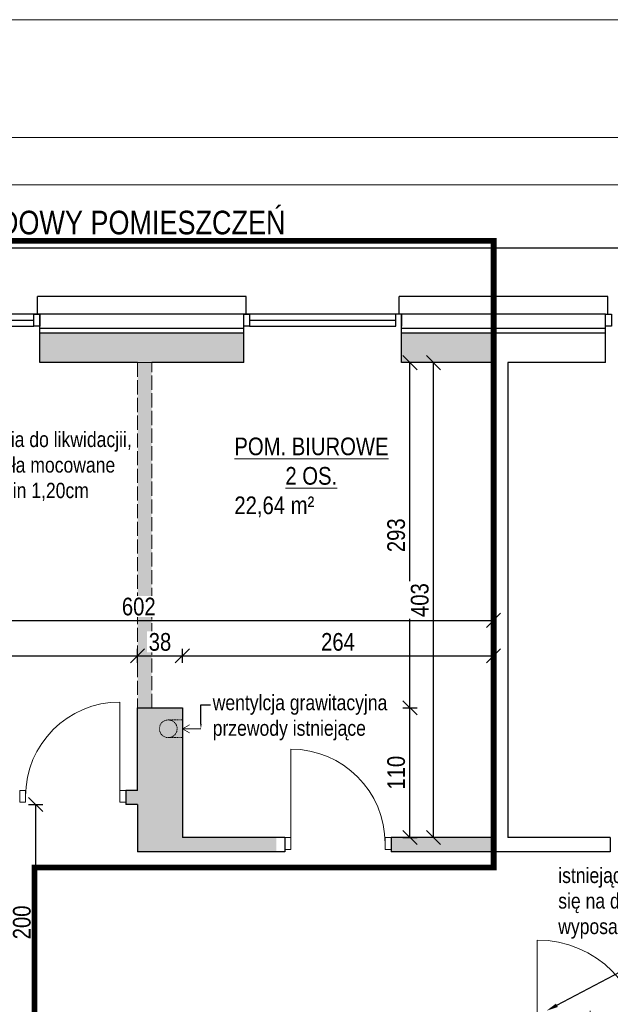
# Model space of a CAD drawing. Header units: millimetres. Extents: x 31175 to 52214, y -18116 to -5516.
# Tile 72 of 155: x 31803 to 32304, y -6351 to -5516. Entities that reach past the tile are written whole.
import ezdxf
from ezdxf import colors
from ezdxf.entities.mleader import LeaderData, LeaderLine
from ezdxf.math import Vec2, Vec3

# ---------------------------------------------------------------- set-up
doc = ezdxf.new("R2010")
doc.units = ezdxf.units.MM
for name, pattern in [('3', [1, 0.5, -0.5]), ('ACAD_ISO02W100', [15, 12, -3]), ('ACAD_ISO03W100', [30, 12, -18])]:
    doc.linetypes.add(name, pattern=pattern)
doc.layers.get('Defpoints').update_dxf_attribs({"color": 6})
for name, color, linetype, lineweight in [('A-opis', 130, 'Continuous', 9), ('A-wymiar', 177, 'Continuous', 0), ('A_DRZWI-OKNA', 4, 'Continuous', 13), ('A_SCIANA_ISTN', 253, 'Continuous', 25)]:
    doc.layers.add(name, color=color, linetype=linetype, lineweight=lineweight)
for name, color, linetype, lineweight, true_color in [('A_SCIANA DO WYBURZENIA', 7, 'ACAD_ISO02W100', 18, 0xf7833b), ('r-ramka', 7, 'Continuous', 0, 0x727169), ('S_KRESKOWANIE_SC_ISTN', 7, 'Continuous', 0, 0x878787)]:
    doc.layers.add(name, color=color, linetype=linetype, lineweight=lineweight, true_color=true_color)
doc.styles.get("Standard").update_dxf_attribs({"font": 'ARIALN.TTF'})
doc.styles.add('wymiary', font='ARIALN.TTF')
doc.dimstyles.new('anka', dxfattribs={"dimtxt": 15, "dimasz": 12, "dimexe": 6, "dimexo": 0.0625, "dimgap": 4, "dimtad": 1, "dimdec": 0, "dimzin": 0, "dimdsep": 46, "dimtxsty": 'wymiary', "dimblk": 'OBLIQUE', "dimcen": 0.09, "dimclrt": 7, "dimadec": 0, "dimazin": 0, "dimtfac": 1, "dimtdec": 0, "dimtix": 1, "dimtofl": 0, "dimtmove": 0, "dimatfit": 3, "dimldrblk": 'OBLIQUE', "dimfxl": 6, "dimfxlon": 1, "dimtfill": 1, "dimtolj": 1, "dimtzin": 0, "dimarcsym": 0})
doc.dimstyles.new('anka 50', dxfattribs={"dimtxt": 10, "dimasz": 8, "dimexe": 4, "dimexo": 0.0625, "dimgap": 2, "dimtad": 1, "dimdec": 0, "dimzin": 0, "dimdsep": 46, "dimtxsty": 'Standard', "dimblk": 'OBLIQUE', "dimcen": 0.09, "dimclrt": 7, "dimadec": 0, "dimazin": 0, "dimtfac": 1, "dimtdec": 0, "dimtix": 1, "dimtofl": 0, "dimtmove": 0, "dimatfit": 3, "dimldrblk": 'OBLIQUE', "dimfxl": 4, "dimfxlon": 1, "dimtfill": 1, "dimtolj": 1, "dimtzin": 0, "dimarcsym": 0})

# ---------------------------------------------------------------- blocks, each defined once
blk = doc.blocks.new('drzwi 800')
at = {"layer": 'A_DRZWI-OKNA'}
blk.add_line((110028.2, -38030.87), (110028.2, -37950.87), dxfattribs=at)
for points in [[(110023.2, -38035.87), (110028.2, -38035.87), (110028.2, -38025.87), (110023.2, -38025.87)], [(110108.2, -38035.87), (110113.2, -38035.87), (110113.2, -38025.87), (110108.2, -38025.87)]]:
    blk.add_lwpolyline(points, close=True, dxfattribs=at)
blk.add_arc((110028.2, -38030.87), 80, 0, 90, dxfattribs=at)
blk = doc.blocks.new('drzwi 900')
at = {"layer": 'A_DRZWI-OKNA'}
for p, q in [((109811.7, -36602.2), (109901.7, -36602.2)), ((109781.7, -36647.2), (109841.7, -36647.2))]:
    blk.add_line(p, q, dxfattribs=at)
for points in [[(109806.7, -36597.2), (109806.7, -36602.2), (109816.7, -36602.2), (109816.7, -36597.2)], [(109806.7, -36692.2), (109806.7, -36697.2), (109816.7, -36697.2), (109816.7, -36692.2)]]:
    blk.add_lwpolyline(points, close=True, dxfattribs=at)
blk.add_arc((109811.7, -36602.2), 90, 270, 0, dxfattribs=at)
blk = doc.blocks.new('_OBLIQUE')
at = {"color": 0, "linetype": 'ByBlock'}
blk.add_line((-0.5, -0.5), (0.5, 0.5), dxfattribs=at)
blk = doc.blocks.new('*D150')
at = {"layer": 'A-wymiar', "color": 0, "lineweight": -2, "transparency": 16777216}
for p, q in [((31810.05, -6181.73), (31822.05, -6181.73)), ((31816.05, -6181.73), (31816.05, -6381.73)), ((31810.05, -6381.73), (31822.05, -6381.73))]:
    blk.add_line(p, q, dxfattribs=at)
at = {"layer": 'Defpoints', "color": 0, "transparency": 16777216}
for p in [(31764.51, -6181.73), (31764.51, -6381.73), (31816.05, -6381.73)]:
    blk.add_point(p, dxfattribs=at)
at = {"layer": 'A-wymiar', "color": 0, "lineweight": -2, "transparency": 16777216, "xscale": 12, "yscale": 12, "zscale": 12}
for p, rotation in [((31816.05, -6181.73), 90), ((31816.05, -6381.73), 270)]:
    blk.add_blockref('_OBLIQUE', p, dxfattribs=dict(at, rotation=rotation))
at = {"layer": 'A-wymiar', "color": 7, "transparency": 16777216, "insert": (31804.39, -6281.73), "char_height": 15, "attachment_point": 5, "rotation": 90, "style": 'wymiary', "bg_fill": 3, "box_fill_scale": 1.1, "bg_fill_color": 256, "bg_fill_true_color": 13158600, "bg_fill_transparency": 0}
blk.add_mtext('\\A1;200', dxfattribs=at)
blk = doc.blocks.new('*D491')
at = {"layer": 'A-wymiar', "color": 0, "lineweight": -2, "transparency": 16777216}
for p, q in [((31602.51, -6061.45), (31602.51, -6049.45)), ((31602.51, -6055.45), (31902.51, -6055.45)), ((31902.51, -6061.45), (31902.51, -6049.45))]:
    blk.add_line(p, q, dxfattribs=at)
at = {"layer": 'Defpoints', "color": 0, "transparency": 16777216}
for p in [(31902.51, -6055.45), (31902.51, -6099.73), (31602.51, -6169.73)]:
    blk.add_point(p, dxfattribs=at)
at = {"layer": 'A-wymiar', "color": 0, "lineweight": -2, "transparency": 16777216, "xscale": 12, "yscale": 12, "zscale": 12, "rotation": 180}
blk.add_blockref('_OBLIQUE', (31602.51, -6055.45), dxfattribs=at)
at = {"layer": 'A-wymiar', "color": 0, "lineweight": -2, "transparency": 16777216, "xscale": 12, "yscale": 12, "zscale": 12}
blk.add_blockref('_OBLIQUE', (31902.51, -6055.45), dxfattribs=at)
at = {"layer": 'A-wymiar', "color": 7, "transparency": 16777216, "insert": (31752.51, -6043.79), "char_height": 15, "attachment_point": 5, "style": 'wymiary', "bg_fill": 3, "box_fill_scale": 1.1, "bg_fill_color": 256, "bg_fill_true_color": 13158600, "bg_fill_transparency": 0}
blk.add_mtext('\\A1;300', dxfattribs=at)
blk = doc.blocks.new('*D492')
at = {"layer": 'A-wymiar', "color": 0, "lineweight": -2, "transparency": 16777216}
for p, q in [((31902.51, -6061.45), (31902.51, -6049.45)), ((31902.51, -6055.45), (31940.51, -6055.45)), ((31940.51, -6061.45), (31940.51, -6049.45))]:
    blk.add_line(p, q, dxfattribs=at)
at = {"layer": 'Defpoints', "color": 0, "transparency": 16777216}
for p in [(31940.51, -6055.45), (31902.51, -6099.73), (31940.51, -6099.73)]:
    blk.add_point(p, dxfattribs=at)
at = {"layer": 'A-wymiar', "color": 0, "lineweight": -2, "transparency": 16777216, "xscale": 12, "yscale": 12, "zscale": 12, "rotation": 180}
blk.add_blockref('_OBLIQUE', (31902.51, -6055.45), dxfattribs=at)
at = {"layer": 'A-wymiar', "color": 0, "lineweight": -2, "transparency": 16777216, "xscale": 12, "yscale": 12, "zscale": 12}
blk.add_blockref('_OBLIQUE', (31940.51, -6055.45), dxfattribs=at)
at = {"layer": 'A-wymiar', "color": 7, "transparency": 16777216, "insert": (31921.51, -6043.79), "char_height": 15, "attachment_point": 5, "style": 'wymiary', "bg_fill": 3, "box_fill_scale": 1.1, "bg_fill_color": 256, "bg_fill_true_color": 13158600, "bg_fill_transparency": 0}
blk.add_mtext('\\A1;38', dxfattribs=at)
blk = doc.blocks.new('*D493')
at = {"layer": 'A-wymiar', "color": 0, "lineweight": -2, "transparency": 16777216}
for p, q in [((31940.51, -6061.45), (31940.51, -6049.45)), ((31940.51, -6055.45), (32204.51, -6055.45)), ((32204.51, -6061.45), (32204.51, -6049.45))]:
    blk.add_line(p, q, dxfattribs=at)
at = {"layer": 'Defpoints', "color": 0, "transparency": 16777216}
for p in [(32204.51, -6055.45), (31940.51, -6099.73), (32204.51, -6209.73)]:
    blk.add_point(p, dxfattribs=at)
at = {"layer": 'A-wymiar', "color": 0, "lineweight": -2, "transparency": 16777216, "xscale": 12, "yscale": 12, "zscale": 12, "rotation": 180}
blk.add_blockref('_OBLIQUE', (31940.51, -6055.45), dxfattribs=at)
at = {"layer": 'A-wymiar', "color": 0, "lineweight": -2, "transparency": 16777216, "xscale": 12, "yscale": 12, "zscale": 12}
blk.add_blockref('_OBLIQUE', (32204.51, -6055.45), dxfattribs=at)
at = {"layer": 'A-wymiar', "color": 7, "transparency": 16777216, "insert": (32072.51, -6043.79), "char_height": 15, "attachment_point": 5, "style": 'wymiary', "bg_fill": 3, "box_fill_scale": 1.1, "bg_fill_color": 256, "bg_fill_true_color": 13158600, "bg_fill_transparency": 0}
blk.add_mtext('\\A1;264', dxfattribs=at)
blk = doc.blocks.new('*D494')
at = {"layer": 'A-wymiar', "color": 0, "lineweight": -2, "transparency": 16777216}
for p, q in [((31602.51, -6031.45), (31602.51, -6019.45)), ((32204.51, -6031.45), (32204.51, -6019.45)), ((31602.51, -6025.45), (32204.51, -6025.45))]:
    blk.add_line(p, q, dxfattribs=at)
at = {"layer": 'Defpoints', "color": 0, "transparency": 16777216}
for p in [(32204.51, -6025.45), (31602.51, -6159.73), (32204.51, -6199.73)]:
    blk.add_point(p, dxfattribs=at)
at = {"layer": 'A-wymiar', "color": 0, "lineweight": -2, "transparency": 16777216, "xscale": 12, "yscale": 12, "zscale": 12, "rotation": 180}
blk.add_blockref('_OBLIQUE', (31602.51, -6025.45), dxfattribs=at)
at = {"layer": 'A-wymiar', "color": 0, "lineweight": -2, "transparency": 16777216, "xscale": 12, "yscale": 12, "zscale": 12}
blk.add_blockref('_OBLIQUE', (32204.51, -6025.45), dxfattribs=at)
at = {"layer": 'A-wymiar', "color": 7, "transparency": 16777216, "insert": (31903.51, -6013.79), "char_height": 15, "attachment_point": 5, "style": 'wymiary', "bg_fill": 3, "box_fill_scale": 1.1, "bg_fill_color": 256, "bg_fill_true_color": 13158600, "bg_fill_transparency": 0}
blk.add_mtext('\\A1;602', dxfattribs=at)
blk = doc.blocks.new('*D495')
at = {"layer": 'A-wymiar', "color": 0, "lineweight": -2, "transparency": 16777216}
for p, q in [((31792.31, -6099.73), (31780.31, -6099.73)), ((31786.31, -6169.73), (31786.31, -6099.73)), ((31792.31, -6169.73), (31780.31, -6169.73))]:
    blk.add_line(p, q, dxfattribs=at)
at = {"layer": 'Defpoints', "color": 0, "transparency": 16777216}
for p in [(31786.31, -6099.73), (31902.51, -6099.73), (31902.51, -6169.73)]:
    blk.add_point(p, dxfattribs=at)
at = {"layer": 'A-wymiar', "color": 0, "lineweight": -2, "transparency": 16777216, "xscale": 12, "yscale": 12, "zscale": 12}
for p, rotation in [((31786.31, -6099.73), 90), ((31786.31, -6169.73), 270)]:
    blk.add_blockref('_OBLIQUE', p, dxfattribs=dict(at, rotation=rotation))
at = {"layer": 'A-wymiar', "color": 7, "transparency": 16777216, "insert": (31774.65, -6134.73), "char_height": 15, "attachment_point": 5, "rotation": 90, "style": 'wymiary', "bg_fill": 3, "box_fill_scale": 1.1, "bg_fill_color": 256, "bg_fill_true_color": 13158600, "bg_fill_transparency": 0}
blk.add_mtext('\\A1;70', dxfattribs=at)
blk = doc.blocks.new('*D496')
at = {"layer": 'A-wymiar', "color": 0, "lineweight": -2, "transparency": 16777216}
for p, q in [((31792.31, -5806.73), (31780.31, -5806.73)), ((31786.31, -6099.73), (31786.31, -5806.73)), ((31792.31, -6099.73), (31780.31, -6099.73))]:
    blk.add_line(p, q, dxfattribs=at)
at = {"layer": 'Defpoints', "color": 0, "transparency": 16777216}
for p in [(31786.31, -5806.73), (31902.51, -5806.73), (31902.51, -6099.73)]:
    blk.add_point(p, dxfattribs=at)
at = {"layer": 'A-wymiar', "color": 0, "lineweight": -2, "transparency": 16777216, "xscale": 12, "yscale": 12, "zscale": 12}
for p, rotation in [((31786.31, -5806.73), 90), ((31786.31, -6099.73), 270)]:
    blk.add_blockref('_OBLIQUE', p, dxfattribs=dict(at, rotation=rotation))
at = {"layer": 'A-wymiar', "color": 7, "transparency": 16777216, "insert": (31774.65, -5953.23), "char_height": 15, "attachment_point": 5, "rotation": 90, "style": 'wymiary', "bg_fill": 3, "box_fill_scale": 1.1, "bg_fill_color": 256, "bg_fill_true_color": 13158600, "bg_fill_transparency": 0}
blk.add_mtext('\\A1;293', dxfattribs=at)
blk = doc.blocks.new('*D497')
at = {"layer": 'A-wymiar', "color": 0, "lineweight": -2, "transparency": 16777216}
for p, q in [((31762.31, -5806.73), (31750.31, -5806.73)), ((31756.31, -6169.73), (31756.31, -5806.73)), ((31762.31, -6169.73), (31750.31, -6169.73))]:
    blk.add_line(p, q, dxfattribs=at)
at = {"layer": 'Defpoints', "color": 0, "transparency": 16777216}
for p in [(31756.31, -5806.73), (31892.51, -5806.73), (31892.51, -6169.73)]:
    blk.add_point(p, dxfattribs=at)
at = {"layer": 'A-wymiar', "color": 0, "lineweight": -2, "transparency": 16777216, "xscale": 12, "yscale": 12, "zscale": 12}
for p, rotation in [((31756.31, -5806.73), 90), ((31756.31, -6169.73), 270)]:
    blk.add_blockref('_OBLIQUE', p, dxfattribs=dict(at, rotation=rotation))
at = {"layer": 'A-wymiar', "color": 7, "transparency": 16777216, "insert": (31744.65, -5988.23), "char_height": 15, "attachment_point": 5, "rotation": 90, "style": 'wymiary', "bg_fill": 3, "box_fill_scale": 1.1, "bg_fill_color": 256, "bg_fill_true_color": 13158600, "bg_fill_transparency": 0}
blk.add_mtext('\\A1;363', dxfattribs=at)
blk = doc.blocks.new('*D498')
at = {"layer": 'A-wymiar', "color": 0, "lineweight": -2, "transparency": 16777216}
for p, q in [((32127.58, -6099.73), (32139.58, -6099.73)), ((32133.58, -6209.73), (32133.58, -6099.73)), ((32127.58, -6209.73), (32139.58, -6209.73))]:
    blk.add_line(p, q, dxfattribs=at)
at = {"layer": 'Defpoints', "color": 0, "transparency": 16777216}
for p in [(31940.51, -6099.73), (32133.58, -6099.73), (31940.51, -6209.73)]:
    blk.add_point(p, dxfattribs=at)
at = {"layer": 'A-wymiar', "color": 0, "lineweight": -2, "transparency": 16777216, "xscale": 12, "yscale": 12, "zscale": 12}
for p, rotation in [((32133.58, -6099.73), 90), ((32133.58, -6209.73), 270)]:
    blk.add_blockref('_OBLIQUE', p, dxfattribs=dict(at, rotation=rotation))
at = {"layer": 'A-wymiar', "color": 7, "transparency": 16777216, "insert": (32121.92, -6154.73), "char_height": 15, "attachment_point": 5, "rotation": 90, "style": 'wymiary', "bg_fill": 3, "box_fill_scale": 1.1, "bg_fill_color": 256, "bg_fill_true_color": 13158600, "bg_fill_transparency": 0}
blk.add_mtext('\\A1;110', dxfattribs=at)
blk = doc.blocks.new('*D499')
at = {"layer": 'A-wymiar', "color": 0, "lineweight": -2, "transparency": 16777216}
for p, q in [((32139.58, -5806.73), (32127.58, -5806.73)), ((32133.58, -6099.73), (32133.58, -5806.73)), ((32127.58, -6099.73), (32139.58, -6099.73))]:
    blk.add_line(p, q, dxfattribs=at)
at = {"layer": 'Defpoints', "color": 0, "transparency": 16777216}
for p in [(32133.58, -5806.73), (32204.51, -5806.73), (31940.51, -6099.73)]:
    blk.add_point(p, dxfattribs=at)
at = {"layer": 'A-wymiar', "color": 0, "lineweight": -2, "transparency": 16777216, "xscale": 12, "yscale": 12, "zscale": 12}
for p, rotation in [((32133.58, -5806.73), 90), ((32133.58, -6099.73), 270)]:
    blk.add_blockref('_OBLIQUE', p, dxfattribs=dict(at, rotation=rotation))
at = {"layer": 'A-wymiar', "color": 7, "transparency": 16777216, "insert": (32121.92, -5953.23), "char_height": 15, "attachment_point": 5, "rotation": 90, "style": 'wymiary', "bg_fill": 3, "box_fill_scale": 1.1, "bg_fill_color": 256, "bg_fill_true_color": 13158600, "bg_fill_transparency": 0}
blk.add_mtext('\\A1;293', dxfattribs=at)
blk = doc.blocks.new('*D500')
at = {"layer": 'A-wymiar', "color": 0, "lineweight": -2, "transparency": 16777216}
for p, q in [((32159.58, -5806.73), (32147.58, -5806.73)), ((32153.58, -6209.73), (32153.58, -5806.73)), ((32159.58, -6209.73), (32147.58, -6209.73))]:
    blk.add_line(p, q, dxfattribs=at)
at = {"layer": 'Defpoints', "color": 0, "transparency": 16777216}
for p in [(32153.58, -5806.73), (32204.51, -5806.73), (32204.51, -6209.73)]:
    blk.add_point(p, dxfattribs=at)
at = {"layer": 'A-wymiar', "color": 0, "lineweight": -2, "transparency": 16777216, "xscale": 12, "yscale": 12, "zscale": 12}
for p, rotation in [((32153.58, -5806.73), 90), ((32153.58, -6209.73), 270)]:
    blk.add_blockref('_OBLIQUE', p, dxfattribs=dict(at, rotation=rotation))
at = {"layer": 'A-wymiar', "color": 7, "transparency": 16777216, "insert": (32141.92, -6008.23), "char_height": 15, "attachment_point": 5, "rotation": 90, "style": 'wymiary', "bg_fill": 3, "box_fill_scale": 1.1, "bg_fill_color": 256, "bg_fill_true_color": 13158600, "bg_fill_transparency": 0}
blk.add_mtext('\\A1;403', dxfattribs=at)
blk = doc.blocks.new('*D714')
at = {"layer": 'A-wymiar', "color": 0, "lineweight": -2, "transparency": 16777216}
for p, q in [((31546.51, -5713.23), (31546.51, -5705.23)), ((35233.51, -5713.23), (35233.51, -5705.23)), ((31546.51, -5709.23), (35233.51, -5709.23))]:
    blk.add_line(p, q, dxfattribs=at)
at = {"layer": 'Defpoints', "color": 0, "transparency": 16777216}
for p in [(35233.51, -5709.23), (31546.51, -5750.73), (35233.51, -5750.73)]:
    blk.add_point(p, dxfattribs=at)
at = {"layer": 'A-wymiar', "color": 0, "lineweight": -2, "transparency": 16777216, "xscale": 8, "yscale": 8, "zscale": 8, "rotation": 180}
blk.add_blockref('_OBLIQUE', (31546.51, -5709.23), dxfattribs=at)
at = {"layer": 'A-wymiar', "color": 0, "lineweight": -2, "transparency": 16777216, "xscale": 8, "yscale": 8, "zscale": 8}
blk.add_blockref('_OBLIQUE', (35233.51, -5709.23), dxfattribs=at)
at = {"layer": 'A-wymiar', "color": 7, "transparency": 16777216, "insert": (33390.01, -5702.13), "char_height": 10, "attachment_point": 5, "bg_fill": 3, "box_fill_scale": 1.1, "bg_fill_color": 256, "bg_fill_true_color": 13158600, "bg_fill_transparency": 0}
blk.add_mtext('\\A1;3687', dxfattribs=at)

msp = doc.modelspace()

# ---------------------------------------------------------------- hatches: boundary and pattern name
at = {"layer": 'A_SCIANA DO WYBURZENIA', "transparency": 33554687}
h = msp.add_hatch(dxfattribs=at)
h.set_pattern_fill('DOTS', color=256)
h.paths.add_polyline_path([(31914.51, -5806.73), (31902.51, -5806.73), (31902.51, -6099.73), (31914.51, -6099.73)])
at = {"layer": 'S_KRESKOWANIE_SC_ISTN', "transparency": 33554559}
h = msp.add_hatch(color=256, dxfattribs=at)
h.dxf.hatch_style = 1
h.paths.add_polyline_path([(31992.51, -5781.73), (31819.51, -5781.73), (31819.51, -5806.73), (31902.51, -5806.73), (31914.51, -5806.73), (31992.51, -5806.73)])
h = msp.add_hatch(color=256, dxfattribs=at)
h.dxf.hatch_style = 1
h.paths.add_polyline_path([(32204.51, -5781.73), (32126.51, -5781.73), (32126.51, -5806.73), (32204.51, -5806.73)])
h = msp.add_hatch(color=256, dxfattribs=at)
h.dxf.hatch_style = 1
h.paths.add_polyline_path([(31940.51, -6099.73), (31902.51, -6099.73), (31902.51, -6169.73), (31892.51, -6169.73), (31892.51, -6179.73), (31892.51, -6181.73), (31902.51, -6181.73), (31902.51, -6221.73), (32020.09, -6221.73), (32020.09, -6209.73), (31940.51, -6209.73)])
h = msp.add_hatch(color=256, dxfattribs=at)
h.dxf.hatch_style = 1
h.paths.add_polyline_path([(32204.51, -6209.73), (32117.51, -6209.73), (32117.51, -6219.73), (32117.51, -6221.73), (32204.51, -6221.73)])

# ---------------------------------------------------------------- linework, layer by layer
at = {"layer": 'A-opis', "linetype": '3'}
for points in [[(31928.51, -6109.95), (31940.51, -6109.95)], [(31928.51, -6124.95), (31940.51, -6124.95)]]:
    msp.add_lwpolyline(points, dxfattribs=at)
at = {"layer": 'A-opis'}
for points in [[(31956.25, -6117.45), (31940.51, -6117.45), (31946.65, -6114.1)], [(31956.25, -6117.45), (31940.51, -6117.45), (31946.65, -6120.79)]]:
    msp.add_lwpolyline(points, dxfattribs=at)
at = {"layer": 'A-opis', "linetype": '3'}
msp.add_circle((31928.51, -6117.45), 7.5, dxfattribs=at)
at = {"layer": 'A_SCIANA DO WYBURZENIA', "transparency": 33554687}
msp.add_lwpolyline([(31914.51, -5806.73), (31902.51, -5806.73), (31902.51, -6099.73), (31914.51, -6099.73)], close=True, dxfattribs=at)
at = {"layer": 'A_SCIANA_ISTN'}
for p, q in [((31817.51, -5765.73), (31817.51, -5750.73)), ((31994.51, -5750.73), (31817.51, -5750.73)), ((31994.51, -5765.73), (31994.51, -5750.73)), ((32301.51, -5750.73), (32124.51, -5750.73)), ((32124.51, -5765.73), (32124.51, -5750.73)), ((32301.51, -5765.73), (32301.51, -5750.73)), ((32299.51, -5765.73), (31561.51, -5765.73)), ((31819.51, -5806.73), (31819.51, -5765.73)), ((31992.51, -5806.73), (31992.51, -5765.73)), ((32126.51, -5806.73), (32126.51, -5765.73)), ((32299.51, -5806.73), (32299.51, -5765.73)), ((31992.51, -5777.73), (31819.51, -5777.73)), ((32299.51, -5777.73), (32126.51, -5777.73)), ((31992.51, -5781.73), (31819.51, -5781.73)), ((32299.51, -5781.73), (32126.51, -5781.73)), ((31902.51, -5806.73), (31819.51, -5806.73)), ((31992.51, -5806.73), (31914.51, -5806.73)), ((32204.51, -5806.73), (32126.51, -5806.73)), ((32204.51, -5806.73), (32204.51, -6209.73)), ((32204.51, -5806.73), (32204.51, -6009.6)), ((32299.51, -5806.73), (32216.51, -5806.73)), ((32216.51, -5806.73), (32216.51, -6209.73)), ((32216.51, -5806.73), (32216.51, -6009.6)), ((31940.51, -6099.73), (31940.51, -6209.73)), ((31892.51, -6169.73), (31892.51, -6181.73)), ((31902.51, -6169.73), (31892.51, -6169.73)), ((31902.51, -6181.73), (31892.51, -6181.73)), ((31902.51, -6181.73), (31902.51, -6221.73)), ((32027.51, -6209.73), (31940.51, -6209.73)), ((32027.51, -6209.73), (32027.51, -6221.73)), ((32117.51, -6209.73), (32117.51, -6221.73)), ((32204.51, -6209.73), (32117.51, -6209.73)), ((32303.51, -6209.73), (32216.51, -6209.73)), ((32303.51, -6209.73), (32303.51, -6221.73)), ((32027.51, -6221.73), (31902.51, -6221.73)), ((32303.51, -6221.73), (32117.51, -6221.73))]:
    msp.add_line(p, q, dxfattribs=at)
at = {"layer": 'A_SCIANA_ISTN', "color": 4}
for p, q in [((31690.51, -5770.73), (31814.51, -5770.73)), ((31997.51, -5770.73), (32121.51, -5770.73))]:
    msp.add_line(p, q, dxfattribs=at)
for points in [[(31690.51, -5775.73), (31814.51, -5775.73), (31814.51, -5765.73), (31690.51, -5765.73)], [(31814.51, -5765.73), (31819.51, -5765.73), (31819.51, -5775.73), (31814.51, -5775.73)], [(31992.51, -5765.73), (31997.51, -5765.73), (31997.51, -5775.73), (31992.51, -5775.73)], [(31997.51, -5775.73), (32121.51, -5775.73), (32121.51, -5765.73), (31997.51, -5765.73)], [(32299.51, -5765.73), (32304.51, -5765.73), (32304.51, -5775.73), (32299.51, -5775.73)]]:
    msp.add_lwpolyline(points, close=True, dxfattribs=at)
msp.add_lwpolyline([(32126.51, -5765.73), (32126.51, -5775.73)], dxfattribs=at)
at = {"layer": 'A_SCIANA_ISTN'}
msp.add_lwpolyline([(31902.51, -6169.73), (31902.51, -6099.73), (31940.51, -6099.73)], dxfattribs=at)
at = {"layer": 'r-ramka'}
msp.add_lwpolyline([(37115.12, -5515.73), (31175.12, -5515.73), (31175.12, -9715.73), (37115.12, -9715.73), (37115.12, -5515.73)], dxfattribs=at)
for points in [[(37015.12, -5615.73), (37015.12, -9615.73), (31413.93, -9615.73), (31413.93, -5615.73)], [(36975.12, -5655.73), (36975.12, -9575.73), (31453.93, -9575.73), (31453.93, -5655.73)]]:
    msp.add_lwpolyline(points, close=True, dxfattribs=at)

# ---------------------------------------------------------------- block references
at = {"layer": 'A_SCIANA_ISTN', "xscale": -1}
msp.add_blockref('drzwi 800', (141915.71, 31856.14), dxfattribs=at)
at = {"layer": 'A_SCIANA_ISTN'}
msp.add_blockref('drzwi 800', (-77995.68, 31816.14), dxfattribs=at)
at = {"layer": 'A_SCIANA_ISTN', "rotation": 90}
msp.add_blockref('drzwi 900', (-4360.69, -116198.43), dxfattribs=at)

# ---------------------------------------------------------------- texts
at = {"layer": 'A-opis', "color": 156, "true_color": 0x0f468a, "insert": (31609.28, -5677.85), "char_height": 20, "attachment_point": 1}
msp.add_mtext_dynamic_manual_height_columns('ZARES PRZEBUDOWY POMIESZCZEŃ', width=638.5524, gutter_width=12.5, heights=[0], dxfattribs=at)
at = {"layer": 'A-opis', "color": 156, "true_color": 0x0f468a, "insert": (31922.95, -5870.3), "char_height": 15, "attachment_point": 1, "style": 'wymiary'}
msp.add_mtext_dynamic_manual_height_columns('\\pi61.663;{\\LPOM. BIUROWE\\P\\pi104.94;2 OS.\\P\\pi92.415;}22,64 m²', width=251.8795, gutter_width=12.5, heights=[0], dxfattribs=at)

# ---------------------------------------------------------------- leaders
at = {"layer": 'A-opis'}
ml = msp.add_multileader_mtext('Standard', dxfattribs=at)
ml.set_content('wentylcja grawitacyjna\\Pprzewody istniejące', color=256)
ml.set_leader_properties()
ml.build(insert=Vec2(0, 0))
ctx = ml.context
ctx.base_point, ctx.char_height, ctx.plane_origin = Vec3(31964.25, -6097.09), 13, Vec3(31956.25, -6121.45)
notes = []
notes.append((ctx, [(0, (1, 1, 0), (31956.25, -6097.09), (1, 0), 8, [(0, [(31956.25, -6117.45)], 0, [])])]))
ctx.mtext.insert, ctx.mtext.flow_direction = Vec3(31966.25, -6088.68), 5
ml = msp.add_multileader_mtext('Standard', dxfattribs=at)
ml.set_content('istniejące drzwi otwierające\\Psię na drogę ewakuacyjną\\Pwyposażyć w samozamykacz', color=256)
ml.set_leader_properties()
ml.build(insert=Vec2(0, 0))
ml.multileader.update_dxf_attribs({"arrow_head_size": 10})
ctx = ml.context
ctx.base_point, ctx.char_height, ctx.arrow_head_size, ctx.plane_origin = Vec3(32257.36, -6243.71), 13, 10, Vec3(32750.24, -6039.06)
notes.append((ctx, [(0, (1, 1, 0), (32463.53, -6243.71), (-1, 0), 8, [(0, [(32249.36, -6356.73)], 0, []), (2, [(32463.53, -6343.44)], 0, [])])]))
ctx.mtext.insert, ctx.mtext.flow_direction = Vec3(32259.36, -6235.3), 5
for ctx, leaders in notes:
    for number, flags, end, landing, length, lines in leaders:
        leader = LeaderData()
        leader.index, (leader.has_last_leader_line, leader.has_dogleg_vector, leader.attachment_direction) = number, flags
        leader.last_leader_point, leader.dogleg_vector, leader.dogleg_length = Vec3(end), Vec3(landing), length
        for number, points, colour, breaks in lines:
            line = LeaderLine()
            line.index, line.vertices, line.color, line.breaks = number, Vec3.list(points), colors.encode_raw_color(colour), breaks
            leader.lines.append(line)
        ctx.leaders.append(leader)

# ---------------------------------------------------------------- next in the draw order: dimensions: what is measured, and where the dimension line sits
at = {"layer": 'A-wymiar'}
dim = msp.add_linear_dim(base=(31816.05, -6381.73), p1=(31764.51, -6181.73), p2=(31764.51, -6381.73), angle=90, dimstyle='anka', dxfattribs=at)
dim.commit()
dim.dimension.update_dxf_attribs({"geometry": '*D150', "text_midpoint": (31804.39, -6281.73)})

# ---------------------------------------------------------------- next in the draw order: linework, layer by layer
at = {"layer": 'A-opis', "color": 156, "linetype": 'ACAD_ISO03W100', "true_color": 0x0f468a, "const_width": 5}
msp.add_lwpolyline([(31457.85, -5703.38), (31457.85, -5703.38), (32204.51, -5703.38), (32204.51, -6235.11), (31815.03, -6235.11), (31815.03, -6374.06), (31471.19, -6374.06), (31471.19, -5703.38)], dxfattribs=at)

# ---------------------------------------------------------------- next in the draw order: dimensions: what is measured, and where the dimension line sits
at = {"layer": 'A-wymiar'}
dim = msp.add_aligned_dim(p1=(31546.51, -5750.73), p2=(35233.51, -5750.73), distance=41.5, dimstyle='anka 50', dxfattribs=at)
dim.commit()
dim.dimension.update_dxf_attribs({"geometry": '*D714', "text_midpoint": (33390.01, -5702.13)})
dim = msp.add_linear_dim(base=(31902.51, -6055.45), p1=(31602.51, -6169.73), p2=(31902.51, -6099.73), dimstyle='anka', dxfattribs=at)
dim.commit()
dim.dimension.update_dxf_attribs({"geometry": '*D491', "text_midpoint": (31752.51, -6043.79)})

# ---------------------------------------------------------------- next in the draw order: dimensions: what is measured, and where the dimension line sits
dim = msp.add_linear_dim(base=(31940.51, -6055.45), p1=(31902.51, -6099.73), p2=(31940.51, -6099.73), dimstyle='anka', override={"dimtmove": 1}, dxfattribs=at)
dim.commit()
dim.dimension.update_dxf_attribs({"geometry": '*D492', "text_midpoint": (31921.51, -6043.79)})

# ---------------------------------------------------------------- next in the draw order: dimensions: what is measured, and where the dimension line sits
dim = msp.add_linear_dim(base=(32204.51, -6055.45), p1=(31940.51, -6099.73), p2=(32204.51, -6209.73), dimstyle='anka', override={"dimtmove": 1}, dxfattribs=at)
dim.commit()
dim.dimension.update_dxf_attribs({"geometry": '*D493', "text_midpoint": (32072.51, -6043.79)})

# ---------------------------------------------------------------- next in the draw order: dimensions: what is measured, and where the dimension line sits
dim = msp.add_linear_dim(base=(32204.51, -6025.45), p1=(31602.51, -6159.73), p2=(32204.51, -6199.73), dimstyle='anka', dxfattribs=at)
dim.commit()
dim.dimension.update_dxf_attribs({"geometry": '*D494', "text_midpoint": (31903.51, -6013.79)})

# ---------------------------------------------------------------- next in the draw order: dimensions: what is measured, and where the dimension line sits
for base, p1, p2, picture, middle in [((31786.31, -6099.73), (31902.51, -6169.73), (31902.51, -6099.73), '*D495', (31774.65, -6134.73)), ((32133.58, -6099.73), (31940.51, -6209.73), (31940.51, -6099.73), '*D498', (32121.92, -6154.73))]:
    dim = msp.add_linear_dim(base=base, p1=p1, p2=p2, angle=90, dimstyle='anka', dxfattribs=at)
    dim.commit()
    dim.dimension.update_dxf_attribs({"geometry": picture, "text_midpoint": middle})

# ---------------------------------------------------------------- next in the draw order: dimensions: what is measured, and where the dimension line sits
for base, p1, p2, picture, middle in [((31786.31, -5806.73), (31902.51, -6099.73), (31902.51, -5806.73), '*D496', (31774.65, -5953.23)), ((32133.58, -5806.73), (31940.51, -6099.73), (32204.51, -5806.73), '*D499', (32121.92, -5953.23))]:
    dim = msp.add_linear_dim(base=base, p1=p1, p2=p2, angle=90, dimstyle='anka', override={"dimtmove": 1}, dxfattribs=at)
    dim.commit()
    dim.dimension.update_dxf_attribs({"geometry": picture, "text_midpoint": middle})

# ---------------------------------------------------------------- next in the draw order: dimensions: what is measured, and where the dimension line sits
for base, p1, p2, picture, middle in [((31756.31, -5806.73), (31892.51, -6169.73), (31892.51, -5806.73), '*D497', (31744.65, -5988.23)), ((32153.58, -5806.73), (32204.51, -6209.73), (32204.51, -5806.73), '*D500', (32141.92, -6008.23))]:
    dim = msp.add_linear_dim(base=base, p1=p1, p2=p2, angle=90, dimstyle='anka', dxfattribs=at)
    dim.commit()
    dim.dimension.update_dxf_attribs({"geometry": picture, "text_midpoint": middle})

# ---------------------------------------------------------------- next in the draw order: leaders
at = {"layer": 'A-opis'}
ml = msp.add_multileader_mtext('Standard', dxfattribs=at)
ml.set_content('istniejace zadaszenie wejścia do likwidacjii, \\Pwykonać zadaszenie ze szkła mocowane \\Pdo ściany, wysięg daszku min 1,20cm', color=256)
ml.set_leader_properties()
ml.build(insert=Vec2(0, 0))
ml.multileader.update_dxf_attribs({"arrow_head_size": 10})
ctx = ml.context
ctx.base_point, ctx.char_height, ctx.arrow_head_size, ctx.plane_origin = Vec3(31610.03, -5873.77), 13, 10, Vec3(31530.8, -6212.12)
notes = []
notes.append((ctx, [(0, (1, 1, 0), (31530.8, -5873.77), (1, 0), 79.22, [(0, [(31530.8, -6212.12)], 0, [])])]))
ctx.mtext.insert, ctx.mtext.flow_direction = Vec3(31612.03, -5865.36), 5
for ctx, leaders in notes:
    for number, flags, end, landing, length, lines in leaders:
        leader = LeaderData()
        leader.index, (leader.has_last_leader_line, leader.has_dogleg_vector, leader.attachment_direction) = number, flags
        leader.last_leader_point, leader.dogleg_vector, leader.dogleg_length = Vec3(end), Vec3(landing), length
        for number, points, colour, breaks in lines:
            line = LeaderLine()
            line.index, line.vertices, line.color, line.breaks = number, Vec3.list(points), colors.encode_raw_color(colour), breaks
            leader.lines.append(line)
        ctx.leaders.append(leader)

doc.saveas('drawing.dxf')
